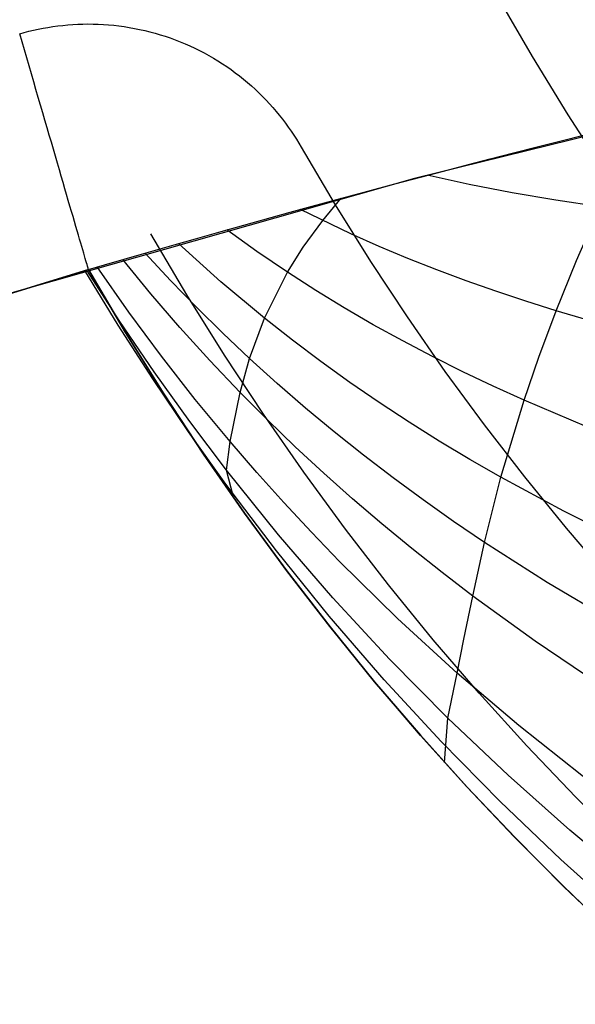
# Model space of a CAD drawing. Header units: millimetres. Extents: x -58 to 58, y -58 to 57.
# Tile 58 of 102: x -15.56 to -13.3, y 49.32 to 53.33. Entities that reach past the tile are written whole.
import ezdxf

# ---------------------------------------------------------------- set-up
doc = ezdxf.new("R2010")
doc.units = ezdxf.units.MM
doc.header["$MEASUREMENT"] = 0
doc.layers.add('Predefinito', color=5, linetype='Continuous')

msp = doc.modelspace()

# ---------------------------------------------------------------- linework, layer by layer
at = {"layer": 'Predefinito'}
for points in [[(21.0733, 50.261), (19.326, 50.9584), (17.5556, 51.5951), (15.7642, 52.1703), (13.9541, 52.6833), (12.1274, 53.1336), (10.2862, 53.5205), (8.4327, 53.8437), (6.5692, 54.1026), (4.6979, 54.2971), (2.821, 54.4269), (0.9407, 54.4919), (-0.9407, 54.4919), (-2.821, 54.4269), (-4.6979, 54.2971), (-6.5692, 54.1026), (-8.4327, 53.8437), (-10.2862, 53.5205), (-12.1274, 53.1336), (-13.9541, 52.6833), (-15.7642, 52.1703)], [(-9.4497, 49.467), (-9.6958, 49.5941), (-9.9388, 49.7276), (-10.1787, 49.8677), (-10.4153, 50.0146), (-10.6486, 50.1685), (-10.8779, 50.3293), (-11.1015, 50.4959), (-11.3192, 50.6683), (-11.5311, 50.8464), (-11.7372, 51.0303), (-11.9374, 51.2199), (-12.1317, 51.4152), (-12.3202, 51.6164), (-12.5028, 51.8232), (-12.6796, 52.0358), (-12.8505, 52.2542), (-13.0156, 52.4783), (-13.1749, 52.7081), (-13.3278, 52.9428), (-13.4737, 53.1812), (-13.6128, 53.4232)], [(-15.5632, 53.2732), (-15.5445, 53.2785), (-15.5256, 53.2834), (-15.5065, 53.288), (-15.4872, 53.2922), (-15.4677, 53.2961), (-15.448, 53.2996), (-15.4281, 53.3027), (-15.4081, 53.3055), (-15.3879, 53.3078), (-15.3675, 53.3098), (-15.3471, 53.3113), (-15.3265, 53.3124), (-15.3057, 53.3131), (-15.2849, 53.3133), (-15.264, 53.3132), (-15.243, 53.3126), (-15.222, 53.3115), (-15.2009, 53.31), (-15.1798, 53.308), (-15.1587, 53.3056), (-15.1376, 53.3028), (-15.1164, 53.2994), (-15.0954, 53.2956), (-15.0743, 53.2914), (-15.0533, 53.2867), (-15.0324, 53.2815), (-15.0116, 53.2759), (-14.9909, 53.2698), (-14.9702, 53.2633), (-14.9498, 53.2563), (-14.9294, 53.2488), (-14.9093, 53.241), (-14.8893, 53.2327), (-14.8695, 53.2239), (-14.8498, 53.2148), (-14.8305, 53.2052), (-14.8113, 53.1952), (-14.7924, 53.1849), (-14.7737, 53.1741), (-14.7553, 53.1629), (-14.7372, 53.1514), (-14.7194, 53.1395), (-14.7018, 53.1273), (-14.6846, 53.1147), (-14.6677, 53.1018), (-14.6511, 53.0886), (-14.6349, 53.0751), (-14.619, 53.0613), (-14.6035, 53.0472), (-14.5883, 53.0328), (-14.5734, 53.0182), (-14.559, 53.0034), (-14.5449, 52.9883), (-14.5312, 52.973), (-14.5179, 52.9575), (-14.5049, 52.9418), (-14.4924, 52.9259), (-14.4802, 52.9099), (-14.4684, 52.8937), (-14.457, 52.8774), (-14.4461, 52.861), (-14.4355, 52.8444), (-14.4253, 52.8278), (-14.4154, 52.8111)], [(-14.4154, 52.8111), (-14.277, 52.5765), (-14.1333, 52.3462), (-13.9844, 52.1201), (-13.8302, 51.8984), (-13.6707, 51.6811), (-13.5059, 51.4681), (-13.3358, 51.2595), (-13.1602, 51.0553), (-12.9791, 50.8557), (-12.7925, 50.6606), (-12.6004, 50.47), (-12.4027, 50.2839), (-12.1478, 50.0579), (-11.9915, 49.9264), (-11.78, 49.7566), (-11.5651, 49.5931), (-11.3469, 49.4356), (-11.1254, 49.284)], [(-15.2827, 52.3134), (-16.7613, 51.8585), (-18.2264, 51.3619)], [(-18.2263, 51.362), (-16.7613, 51.8585), (-15.2828, 52.3134)], [(-15.2828, 52.3134), (-15.1316, 52.0572), (-14.9751, 51.8064), (-14.8134, 51.5609), (-14.6465, 51.3208), (-14.4747, 51.0863), (-14.2979, 50.8573), (-14.1164, 50.6341), (-13.9301, 50.4165), (-13.7394, 50.2049), (-13.5443, 49.9991), (-13.345, 49.7992), (-13.1417, 49.6053), (-12.9347, 49.4172), (-12.724, 49.2352)], [(-12.724, 49.2352), (-12.9347, 49.4172), (-13.1417, 49.6053), (-13.345, 49.7992), (-13.5443, 49.9991), (-13.7394, 50.2049), (-13.9301, 50.4165), (-14.1164, 50.6341), (-14.2979, 50.8573), (-14.4747, 51.0863), (-14.6465, 51.3208), (-14.8134, 51.5609), (-14.9751, 51.8064), (-15.1316, 52.0572), (-15.2828, 52.3133)]]:
    msp.add_lwpolyline(points, dxfattribs=at)
at = {"layer": 'Predefinito', "extrusion": (-0.519217, 0.854643, 0)}
msp.add_lwpolyline([(-17.0968, 319), (-17.0966, 319.0222), (-17.0958, 319.0446), (-17.0946, 319.0671), (-17.0928, 319.0899), (-17.0905, 319.1127), (-17.0876, 319.1357), (-17.0842, 319.1588), (-17.0801, 319.182), (-17.0756, 319.2052), (-17.0704, 319.2285), (-17.0646, 319.2518), (-17.0582, 319.2752), (-17.0513, 319.2985), (-17.0437, 319.3217), (-17.0355, 319.345), (-17.0266, 319.3681), (-17.0172, 319.3911), (-17.0071, 319.414), (-16.9964, 319.4367), (-16.9851, 319.4593), (-16.9732, 319.4816), (-16.9607, 319.5038), (-16.9476, 319.5256), (-16.9338, 319.5472), (-16.9195, 319.5685), (-16.9046, 319.5895), (-16.8892, 319.6101), (-16.8732, 319.6303), (-16.8567, 319.6501), (-16.8396, 319.6696), (-16.822, 319.6886), (-16.8039, 319.7071), (-16.7854, 319.7252), (-16.7664, 319.7427), (-16.747, 319.7598), (-16.7271, 319.7764), (-16.7069, 319.7924), (-16.6863, 319.8078), (-16.6653, 319.8227), (-16.6441, 319.837), (-16.6225, 319.8507), (-16.6006, 319.8638), (-16.5785, 319.8764), (-16.5561, 319.8883), (-16.5336, 319.8996), (-16.5108, 319.9103), (-16.488, 319.9203), (-16.4649, 319.9298), (-16.4418, 319.9386), (-16.4186, 319.9468), (-16.3953, 319.9544), (-16.372, 319.9614), (-16.3487, 319.9678), (-16.3253, 319.9735), (-16.3021, 319.9787), (-16.2788, 319.9833), (-16.2556, 319.9873), (-16.2325, 319.9908), (-16.2096, 319.9936), (-16.1867, 319.996), (-16.164, 319.9977), (-16.1414, 319.999), (-16.119, 319.9998), (-16.0968, 320)], dxfattribs=at)
at = {"layer": 'Predefinito', "extrusion": (1, 0, 0)}
for points in [[(53.3134, 320), (53.2785, 319.9994), (53.2436, 319.9976), (53.2088, 319.9945), (53.1742, 319.9903), (53.1397, 319.9848), (53.1055, 319.9782), (53.0715, 319.9703), (53.0377, 319.9613), (53.0044, 319.9511), (52.9714, 319.9397), (52.9388, 319.9272), (52.9067, 319.9136), (52.875, 319.8988), (52.8439, 319.883), (52.8134, 319.8661), (52.7835, 319.8481), (52.7542, 319.8291), (52.7256, 319.8091), (52.6977, 319.7881), (52.6706, 319.7661), (52.6443, 319.7432), (52.6188, 319.7194), (52.5941, 319.6947), (52.5703, 319.6692), (52.5474, 319.6429), (52.5254, 319.6157), (52.5044, 319.5879), (52.4844, 319.5593), (52.4654, 319.53), (52.4474, 319.5001), (52.4305, 319.4696), (52.4146, 319.4385), (52.3999, 319.4069), (52.3862, 319.3747), (52.3737, 319.3421), (52.3623, 319.3091), (52.3521, 319.2758), (52.3431, 319.2421), (52.3352, 319.2081), (52.3286, 319.1738), (52.3231, 319.1393), (52.3188, 319.1047), (52.3158, 319.0699), (52.314, 319.0351), (52.3134, 319.0002)], [(52.3134, 319), (52.3134, 319)], [(50.4165, 60.001), (50.4165, 319)]]:
    msp.add_lwpolyline(points, dxfattribs=at)
at = {"layer": 'Predefinito', "extrusion": (0.959878, 0.280418, 0)}
msp.add_lwpolyline([(54.5, 319), (54.5006, 319.0342), (54.5023, 319.0683), (54.5052, 319.1023), (54.5093, 319.1362), (54.5145, 319.1699), (54.5209, 319.2035), (54.5284, 319.2368), (54.5371, 319.2698), (54.5469, 319.3025), (54.5577, 319.3349), (54.5697, 319.3669), (54.5828, 319.3984), (54.5969, 319.4295), (54.6121, 319.4601), (54.6283, 319.4901), (54.6456, 319.5196), (54.6638, 319.5485), (54.683, 319.5767), (54.7032, 319.6043), (54.7243, 319.6311), (54.7463, 319.6572), (54.7692, 319.6826), (54.7929, 319.7071), (54.8175, 319.7309), (54.8428, 319.7537), (54.8689, 319.7757), (54.8958, 319.7968), (54.9233, 319.817), (54.9516, 319.8362), (54.9804, 319.8544), (55.0099, 319.8717), (55.0399, 319.8879), (55.0705, 319.9031), (55.1016, 319.9172), (55.1332, 319.9303), (55.1651, 319.9423), (55.1975, 319.9532), (55.2302, 319.9629), (55.2632, 319.9716), (55.2965, 319.9791), (55.3301, 319.9855), (55.3638, 319.9907), (55.3977, 319.9948), (55.4318, 319.9977), (55.4659, 319.9994), (55.5, 320)], dxfattribs=at)
at = {"layer": 'Predefinito', "extrusion": (-0.497714, 0.867341, 0)}
msp.add_lwpolyline([(-13.7817, 320), (-13.7595, 319.9998), (-13.7372, 319.999), (-13.7146, 319.9977), (-13.6919, 319.996), (-13.669, 319.9936), (-13.646, 319.9908), (-13.6229, 319.9873), (-13.5998, 319.9833), (-13.5765, 319.9787), (-13.5532, 319.9735), (-13.5299, 319.9678), (-13.5066, 319.9614), (-13.4833, 319.9544), (-13.46, 319.9468), (-13.4368, 319.9386), (-13.4136, 319.9298), (-13.3906, 319.9203), (-13.3677, 319.9103), (-13.345, 319.8996), (-13.3224, 319.8883), (-13.3001, 319.8764), (-13.278, 319.8639), (-13.2561, 319.8507), (-13.2345, 319.837), (-13.2132, 319.8227), (-13.1923, 319.8078), (-13.1717, 319.7924), (-13.1514, 319.7764), (-13.1316, 319.7598), (-13.1122, 319.7428), (-13.0932, 319.7252), (-13.0746, 319.7071), (-13.0566, 319.6886), (-13.039, 319.6696), (-13.0219, 319.6502), (-13.0054, 319.6303), (-12.9894, 319.6101), (-12.9739, 319.5895), (-12.959, 319.5685), (-12.9447, 319.5472), (-12.931, 319.5256), (-12.9179, 319.5038), (-12.9054, 319.4817), (-12.8934, 319.4593), (-12.8821, 319.4368), (-12.8715, 319.414), (-12.8614, 319.3911), (-12.8519, 319.3681), (-12.8431, 319.345), (-12.8349, 319.3218), (-12.8273, 319.2985), (-12.8203, 319.2752), (-12.814, 319.2519), (-12.8082, 319.2285), (-12.803, 319.2052), (-12.7984, 319.182), (-12.7944, 319.1588), (-12.791, 319.1357), (-12.7881, 319.1127), (-12.7858, 319.0899), (-12.784, 319.0672), (-12.7827, 319.0446), (-12.782, 319.0222), (-12.7817, 319)], dxfattribs=at)
at = {"layer": 'Predefinito', "extrusion": (0, 1, 4.36871e-08)}
msp.add_lwpolyline([(15.2827, 60.0029), (15.2828, 319)], dxfattribs=at)
at = {"layer": 'Predefinito', "extrusion": (-0.581226, 0.813742, 0)}
msp.add_lwpolyline([(-18.9105, 320), (-18.8883, 319.9998), (-18.8659, 319.999), (-18.8434, 319.9977), (-18.8207, 319.996), (-18.7978, 319.9936), (-18.7748, 319.9908), (-18.7517, 319.9873), (-18.7285, 319.9833), (-18.7053, 319.9787), (-18.682, 319.9735), (-18.6587, 319.9678), (-18.6354, 319.9614), (-18.612, 319.9544), (-18.5888, 319.9468), (-18.5655, 319.9386), (-18.5424, 319.9298), (-18.5194, 319.9203), (-18.4965, 319.9103), (-18.4738, 319.8996), (-18.4512, 319.8883), (-18.4289, 319.8764), (-18.4068, 319.8638), (-18.3849, 319.8507), (-18.3633, 319.837), (-18.342, 319.8227), (-18.3211, 319.8078), (-18.3005, 319.7924), (-18.2802, 319.7764), (-18.2604, 319.7598), (-18.2409, 319.7427), (-18.2219, 319.7252), (-18.2034, 319.7071), (-18.1853, 319.6886), (-18.1678, 319.6696), (-18.1507, 319.6501), (-18.1342, 319.6303), (-18.1182, 319.6101), (-18.1027, 319.5895), (-18.0878, 319.5685), (-18.0735, 319.5472), (-18.0598, 319.5256), (-18.0467, 319.5038), (-18.0341, 319.4816), (-18.0222, 319.4593), (-18.0109, 319.4367), (-18.0002, 319.414), (-17.9902, 319.3911), (-17.9807, 319.3681), (-17.9719, 319.345), (-17.9637, 319.3217), (-17.9561, 319.2985), (-17.9491, 319.2752), (-17.9427, 319.2518), (-17.937, 319.2285), (-17.9318, 319.2052), (-17.9272, 319.182), (-17.9232, 319.1588), (-17.9198, 319.1357), (-17.9169, 319.1127), (-17.9146, 319.0899), (-17.9128, 319.0671), (-17.9115, 319.0446), (-17.9108, 319.0222), (-17.9105, 319)], dxfattribs=at)
at = {"layer": 'Predefinito', "extrusion": (-0.622005, 0.783013, 0)}
msp.add_lwpolyline([(-21.4381, 320), (-21.4159, 319.9998), (-21.3935, 319.999), (-21.3709, 319.9977), (-21.3482, 319.996), (-21.3254, 319.9936), (-21.3024, 319.9908), (-21.2793, 319.9873), (-21.2561, 319.9833), (-21.2329, 319.9787), (-21.2096, 319.9735), (-21.1862, 319.9678), (-21.1629, 319.9614), (-21.1396, 319.9544), (-21.1163, 319.9468), (-21.0931, 319.9386), (-21.07, 319.9298), (-21.047, 319.9203), (-21.0241, 319.9103), (-21.0013, 319.8996), (-20.9788, 319.8883), (-20.9564, 319.8764), (-20.9343, 319.8638), (-20.9125, 319.8507), (-20.8909, 319.837), (-20.8696, 319.8227), (-20.8486, 319.8078), (-20.828, 319.7924), (-20.8078, 319.7764), (-20.7879, 319.7598), (-20.7685, 319.7427), (-20.7495, 319.7252), (-20.731, 319.7071), (-20.7129, 319.6886), (-20.6953, 319.6696), (-20.6783, 319.6501), (-20.6617, 319.6303), (-20.6457, 319.6101), (-20.6303, 319.5895), (-20.6154, 319.5685), (-20.6011, 319.5472), (-20.5874, 319.5256), (-20.5742, 319.5038), (-20.5617, 319.4816), (-20.5498, 319.4593), (-20.5385, 319.4367), (-20.5278, 319.414), (-20.5177, 319.3911), (-20.5083, 319.3681), (-20.4995, 319.345), (-20.4913, 319.3217), (-20.4837, 319.2985), (-20.4767, 319.2752), (-20.4703, 319.2518), (-20.4645, 319.2285), (-20.4594, 319.2052), (-20.4548, 319.182), (-20.4508, 319.1588), (-20.4473, 319.1357), (-20.4444, 319.1127), (-20.4421, 319.0899), (-20.4403, 319.0671), (-20.4391, 319.0446), (-20.4383, 319.0222), (-20.4381, 319)], dxfattribs=at)
at = {"layer": 'Predefinito', "extrusion": (-0.642122, 0.766602, 0)}
msp.add_lwpolyline([(-22.6916, 320), (-22.6694, 319.9998), (-22.647, 319.999), (-22.6245, 319.9977), (-22.6017, 319.996), (-22.5789, 319.9936), (-22.5559, 319.9908), (-22.5328, 319.9873), (-22.5096, 319.9833), (-22.4864, 319.9787), (-22.4631, 319.9735), (-22.4398, 319.9678), (-22.4164, 319.9614), (-22.3931, 319.9544), (-22.3698, 319.9468), (-22.3466, 319.9386), (-22.3235, 319.9298), (-22.3005, 319.9203), (-22.2776, 319.9103), (-22.2548, 319.8996), (-22.2323, 319.8883), (-22.2099, 319.8764), (-22.1878, 319.8638), (-22.166, 319.8507), (-22.1444, 319.837), (-22.1231, 319.8227), (-22.1021, 319.8078), (-22.0815, 319.7924), (-22.0613, 319.7764), (-22.0414, 319.7598), (-22.022, 319.7427), (-22.003, 319.7252), (-21.9845, 319.7071), (-21.9664, 319.6886), (-21.9488, 319.6696), (-21.9318, 319.6501), (-21.9152, 319.6303), (-21.8992, 319.6101), (-21.8838, 319.5895), (-21.8689, 319.5685), (-21.8546, 319.5472), (-21.8409, 319.5256), (-21.8277, 319.5038), (-21.8152, 319.4816), (-21.8033, 319.4593), (-21.792, 319.4367), (-21.7813, 319.414), (-21.7712, 319.3911), (-21.7618, 319.3681), (-21.753, 319.345), (-21.7448, 319.3217), (-21.7372, 319.2985), (-21.7302, 319.2752), (-21.7238, 319.2518), (-21.718, 319.2285), (-21.7129, 319.2052), (-21.7083, 319.182), (-21.7043, 319.1588), (-21.7008, 319.1357), (-21.698, 319.1127), (-21.6956, 319.0899), (-21.6938, 319.0671), (-21.6926, 319.0446), (-21.6918, 319.0222), (-21.6916, 319)], dxfattribs=at)
at = {"layer": 'Predefinito', "extrusion": (-0.662041, 0.749468, 0)}
msp.add_lwpolyline([(-23.9376, 320), (-23.9154, 319.9998), (-23.893, 319.999), (-23.8704, 319.9977), (-23.8477, 319.996), (-23.8249, 319.9936), (-23.8019, 319.9908), (-23.7788, 319.9873), (-23.7556, 319.9833), (-23.7324, 319.9787), (-23.7091, 319.9735), (-23.6858, 319.9678), (-23.6624, 319.9614), (-23.6391, 319.9544), (-23.6158, 319.9468), (-23.5926, 319.9386), (-23.5695, 319.9298), (-23.5465, 319.9203), (-23.5236, 319.9103), (-23.5008, 319.8996), (-23.4783, 319.8883), (-23.4559, 319.8764), (-23.4338, 319.8638), (-23.412, 319.8507), (-23.3904, 319.837), (-23.3691, 319.8227), (-23.3481, 319.8078), (-23.3275, 319.7924), (-23.3073, 319.7764), (-23.2874, 319.7598), (-23.268, 319.7427), (-23.249, 319.7252), (-23.2305, 319.7071), (-23.2124, 319.6886), (-23.1948, 319.6696), (-23.1778, 319.6501), (-23.1612, 319.6303), (-23.1452, 319.6101), (-23.1298, 319.5895), (-23.1149, 319.5685), (-23.1006, 319.5472), (-23.0869, 319.5256), (-23.0737, 319.5038), (-23.0612, 319.4816), (-23.0493, 319.4593), (-23.038, 319.4367), (-23.0273, 319.414), (-23.0172, 319.3911), (-23.0078, 319.3681), (-22.999, 319.345), (-22.9908, 319.3217), (-22.9832, 319.2985), (-22.9762, 319.2752), (-22.9698, 319.2518), (-22.964, 319.2285), (-22.9589, 319.2052), (-22.9543, 319.182), (-22.9503, 319.1588), (-22.9468, 319.1357), (-22.944, 319.1127), (-22.9416, 319.0899), (-22.9398, 319.0671), (-22.9386, 319.0446), (-22.9378, 319.0222), (-22.9376, 319)], dxfattribs=at)
at = {"layer": 'Predefinito', "extrusion": (-0.700602, 0.713552, 0)}
msp.add_lwpolyline([(-26.3648, 320), (-26.3426, 319.9998), (-26.3202, 319.999), (-26.2976, 319.9977), (-26.2749, 319.996), (-26.2521, 319.9936), (-26.2291, 319.9908), (-26.206, 319.9873), (-26.1828, 319.9833), (-26.1596, 319.9787), (-26.1363, 319.9735), (-26.113, 319.9678), (-26.0896, 319.9614), (-26.0663, 319.9544), (-26.043, 319.9468), (-26.0198, 319.9386), (-25.9967, 319.9298), (-25.9737, 319.9203), (-25.9508, 319.9103), (-25.928, 319.8996), (-25.9055, 319.8883), (-25.8831, 319.8764), (-25.861, 319.8638), (-25.8392, 319.8507), (-25.8176, 319.837), (-25.7963, 319.8227), (-25.7753, 319.8078), (-25.7547, 319.7924), (-25.7345, 319.7764), (-25.7146, 319.7598), (-25.6952, 319.7427), (-25.6762, 319.7252), (-25.6577, 319.7071), (-25.6396, 319.6886), (-25.622, 319.6696), (-25.605, 319.6501), (-25.5884, 319.6303), (-25.5724, 319.6101), (-25.557, 319.5895), (-25.5421, 319.5685), (-25.5278, 319.5472), (-25.5141, 319.5256), (-25.5009, 319.5038), (-25.4884, 319.4816), (-25.4765, 319.4593), (-25.4652, 319.4367), (-25.4545, 319.414), (-25.4444, 319.3911), (-25.435, 319.3681), (-25.4262, 319.345), (-25.418, 319.3217), (-25.4104, 319.2985), (-25.4034, 319.2752), (-25.397, 319.2518), (-25.3912, 319.2285), (-25.3861, 319.2052), (-25.3815, 319.182), (-25.3775, 319.1588), (-25.374, 319.1357), (-25.3712, 319.1127), (-25.3688, 319.0899), (-25.367, 319.0671), (-25.3658, 319.0446), (-25.365, 319.0222), (-25.3648, 319)], dxfattribs=at)
at = {"layer": 'Predefinito'}
for points in [[(-13.8312, 50.3055, 60.0001), (-13.8183, 50.4858, 49.3329), (-13.7795, 50.6697, 45.7439), (-13.7525, 50.8077, 43.9453), (-13.7168, 50.9832, 42.146), (-13.6687, 51.2016, 40.3472), (-13.6019, 51.4671, 38.5523), (-13.5075, 51.7806, 36.7699), (-13.4471, 51.9563, 35.8854), (-13.3763, 52.1455, 35.0064), (-13.2934, 52.3493, 34.1339), (-13.197, 52.569, 33.269), (-13.1178, 52.7391, 32.6477), (-13.0302, 52.9194, 32.0315)], [(-15.2827, 52.3134, 60.0029), (-15.2181, 52.3322, 45.3854), (-15.0668, 52.376, 41.7353), (-14.9342, 52.4139, 39.9083), (-14.8471, 52.4387, 38.9948), (-14.7421, 52.4683, 38.0813), (-14.6152, 52.5038, 37.1675), (-14.4605, 52.5466, 36.2536), (-14.3707, 52.5712, 35.7967), (-14.2712, 52.5983, 35.3398), (-14.1598, 52.6284, 34.8828), (-14.0346, 52.6619, 34.4259), (-13.9662, 52.6801, 34.1976), (-13.8935, 52.6993, 33.9694), (-13.816, 52.7197, 33.7411), (-13.7334, 52.7413, 33.5128), (-13.6451, 52.7642, 33.2845), (-13.5506, 52.7886, 33.0562), (-13.4492, 52.8145, 32.828), (-13.3401, 52.8421, 32.5997), (-13.2227, 52.8716, 32.3714)], [(-13.197, 52.569, 33.269), (-13.3782, 52.5952, 33.4431), (-13.556, 52.6251, 33.6222), (-13.7305, 52.659, 33.8062), (-13.9018, 52.6971, 33.9948)], [(-14.6923, 51.3854, 60.0021), (-14.7201, 51.4954, 49.7264), (-14.7053, 51.6121, 46.2738), (-14.6647, 51.8128, 42.8167), (-14.626, 51.9506, 41.0882), (-14.5657, 52.1147, 39.3615), (-14.4717, 52.3023, 37.6417), (-14.4074, 52.4047, 36.7855), (-14.328, 52.513, 35.9322), (-14.2525, 52.6033, 35.2601)], [(-13.2512, 52.1089, 34.8995), (-13.3763, 52.1455, 35.0064), (-13.5, 52.184, 35.1154), (-13.6225, 52.2245, 35.2265), (-13.7435, 52.2669, 35.3395), (-13.8632, 52.3115, 35.4545), (-13.9815, 52.3583, 35.5713), (-14.0985, 52.4074, 35.6899), (-14.2139, 52.459, 35.8102), (-14.418, 52.5581, 36.0307)], [(-12.2154, 49.1995, 319.7071), (-12.4412, 49.3808, 319.7071), (-12.6634, 49.5689, 319.7071), (-12.8805, 49.7627, 319.7071), (-13.0917, 49.9615, 319.7071), (-13.2971, 50.1652, 319.7071), (-13.4965, 50.3737, 319.7071), (-13.6901, 50.5872, 319.7071), (-13.8779, 50.8054, 319.7071), (-14.0596, 51.0282, 319.7071), (-14.2355, 51.2556, 319.7071), (-14.4056, 51.4874, 319.7071), (-14.5699, 51.7237, 319.7071), (-14.7285, 51.9645, 319.7071), (-14.8815, 52.2096, 319.7071), (-15.0287, 52.4591, 319.7071)], [(-13.2522, 51.6729, 36.5699), (-13.5075, 51.7806, 36.7699), (-13.6332, 51.8376, 36.8728), (-13.7575, 51.8969, 36.9776), (-13.8804, 51.9583, 37.0842), (-14.0019, 52.0221, 37.1925), (-14.1218, 52.0884, 37.3025), (-14.2401, 52.1571, 37.4141), (-14.3567, 52.2284, 37.5272), (-14.4717, 52.3023, 37.6417), (-14.5961, 52.3868, 37.7692), (-14.7186, 52.4748, 37.8982)], [(-13.0842, 51.1992, 38.1874), (-13.3456, 51.3289, 38.3662), (-13.6019, 51.4671, 38.5523), (-13.7281, 51.5397, 38.648), (-13.8528, 51.6145, 38.7455), (-13.9759, 51.6916, 38.8445), (-14.0974, 51.7712, 38.9451), (-14.2172, 51.8533, 39.0471), (-14.3352, 51.9379, 39.1506), (-14.4514, 52.025, 39.2554), (-14.5657, 52.1147, 39.3615), (-14.7435, 52.2631, 39.5326), (-14.9164, 52.4189, 39.7066)], [(-13.1517, 50.8838, 40.0122), (-13.4129, 51.0382, 40.1764), (-13.6687, 51.2016, 40.3472), (-13.7945, 51.2869, 40.435), (-13.9187, 51.3744, 40.5244), (-14.0413, 51.4644, 40.6151), (-14.1621, 51.5567, 40.7072), (-14.281, 51.6515, 40.8007), (-14.3981, 51.7487, 40.8953), (-14.5131, 51.8484, 40.9912), (-14.626, 51.9506, 41.0882), (-14.7355, 52.0541, 41.185), (-14.8428, 52.1602, 41.2827), (-14.9481, 52.2689, 41.3814), (-15.0512, 52.3804, 41.4809)], [(-13.2022, 50.6247, 41.8422), (-13.4623, 50.7994, 41.9911), (-13.7168, 50.9832, 42.146), (-13.8418, 51.0787, 42.2256), (-13.9651, 51.1765, 42.3065), (-14.0866, 51.2767, 42.3887), (-14.2063, 51.3792, 42.4721), (-14.3241, 51.4841, 42.5567), (-14.4398, 51.5913, 42.6423), (-14.5533, 51.7008, 42.729), (-14.6647, 51.8128, 42.8167), (-14.7888, 51.9432, 42.9177), (-14.91, 52.0768, 43.0197), (-15.0282, 52.2137, 43.1228), (-15.1433, 52.354, 43.2269)], [(-12.5754, 49.2496, 52.6205), (-12.8427, 49.4619, 52.672), (-13.1034, 49.682, 52.7261), (-13.3575, 49.9102, 52.7828), (-13.6048, 50.1464, 52.8418), (-13.845, 50.3905, 52.9029), (-14.0774, 50.6425, 52.9661), (-14.3015, 50.9017, 53.0311), (-14.5167, 51.1673, 53.0976), (-14.7226, 51.4389, 53.1655), (-14.8746, 51.6516, 53.2185), (-15.0211, 51.8676, 53.2722), (-15.1621, 52.0868, 53.3263), (-15.2975, 52.3091, 53.3809)], [(-12.252, 49.2186, 48.8398), (-12.5277, 49.4093, 48.9121), (-12.7979, 49.608, 48.9887), (-13.0623, 49.8148, 49.0692), (-13.3207, 50.03, 49.1536), (-13.5728, 50.2536, 49.2416), (-13.8183, 50.4858, 49.3329), (-14.0565, 50.7266, 49.4273), (-14.2866, 50.9755, 49.5246), (-14.508, 51.2319, 49.6244), (-14.7201, 51.4954, 49.7264), (-14.8702, 51.6938, 49.8027), (-15.0152, 51.8959, 49.8801), (-15.1549, 52.1018, 49.9582), (-15.2893, 52.3112, 50.0371)], [(-12.7294, 49.2395, 59.9999), (-12.9411, 49.4225, 60.0001), (-13.1479, 49.6105, 60.0003), (-13.3499, 49.8036, 60.0004), (-13.5474, 50.002, 60.0006), (-13.7404, 50.2059, 60.0008), (-13.9292, 50.4155, 60.001), (-14.1171, 50.635, 60.0012), (-14.2991, 50.8588, 60.0014), (-14.4753, 51.0872, 60.0016), (-14.6461, 51.3203, 60.0019), (-14.8146, 51.5627, 60.0021), (-14.9767, 51.8089, 60.0023), (-15.1327, 52.0591, 60.0026), (-15.2827, 52.3134, 60.0029)], [(-11.6251, 49.1996, 44.906), (-11.91, 49.355, 44.9911), (-12.1917, 49.5184, 45.0822), (-12.4695, 49.6898, 45.1792), (-12.7425, 49.869, 45.2819), (-13.0102, 50.0562, 45.3899), (-13.2725, 50.2519, 45.5031), (-13.529, 50.4563, 45.6212), (-13.7795, 50.6697, 45.7439), (-14.0232, 50.8923, 45.8708), (-14.2591, 51.1238, 46.0017), (-14.374, 51.2427, 46.0685), (-14.4867, 51.3638, 46.1362), (-14.5972, 51.4869, 46.2046), (-14.7053, 51.6121, 46.2738), (-14.8474, 51.7842, 46.3682), (-14.9853, 51.9602, 46.4638), (-15.1187, 52.1399, 46.5604), (-15.2475, 52.3235, 46.658)]]:
    msp.add_polyline3d(points, dxfattribs=at)

doc.saveas('drawing.dxf')
